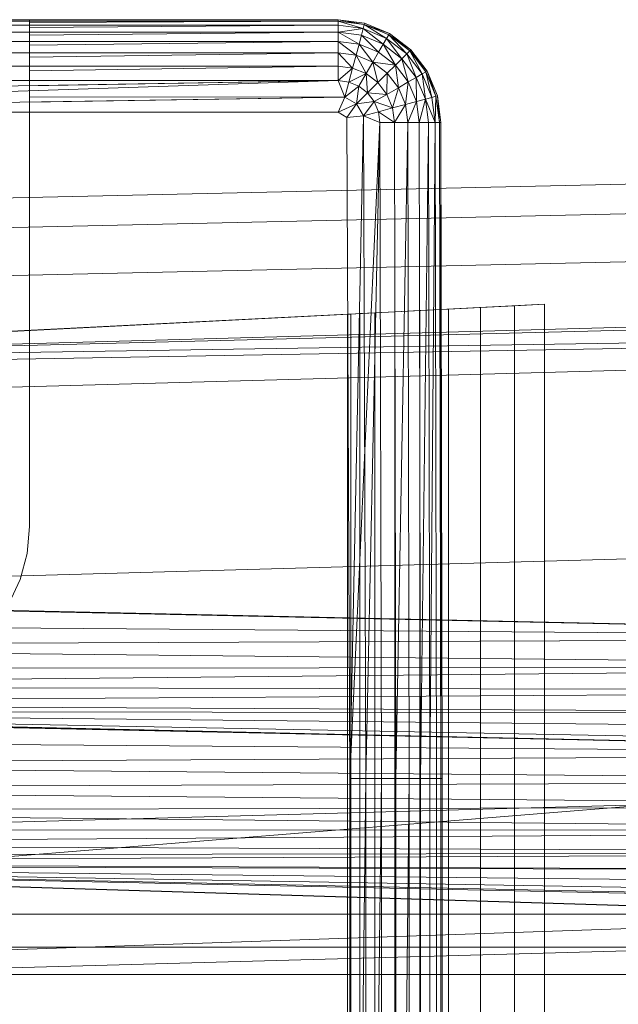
# Model space of a CAD drawing. Header units: metres. Extents: x 397.7 to 427.5, y 12.7 to 28.4.
# Tile 88 of 135: x 407.6576 to 407.7428, y 27.294 to 27.4342. Entities that reach past the tile are written whole.
import ezdxf

# ---------------------------------------------------------------- set-up
doc = ezdxf.new("R2010")
doc.units = ezdxf.units.M
doc.layers.add('A-DETL-____-MBND', color=7, linetype='Continuous', lineweight=18)

# ---------------------------------------------------------------- blocks, each defined once
blk = doc.blocks.new('Family - Inodor P3-156334-06_PCI_P3')
at = {"layer": 'A-DETL-____-MBND', "color": 253, "true_color": 0xaaaaaa}
for p, q in [((0.01521, 0.40291), (0.15024, 0.40291)), ((0.01521, 0.40291), (0.15024, 0.40291)), ((0.01521, 0.40291), (0.15024, 0.40291)), ((0.15024, 0.40291), (0.01521, 0.40291)), ((0.15024, 0.40271), (0.01521, 0.40271)), ((0.10628, 0.4029), (0.04768, 0.4029)), ((0.10628, 0.40284), (0.15024, 0.40291)), ((0.15024, 0.40291), (0.10628, 0.40284)), ((0.10628, 0.40284), (0.10628, 0.4029)), ((0.10628, 0.40284), (0.10628, 0.40271)), ((0.15024, 0.40271), (0.10628, 0.40271)), ((0.10628, 0.40271), (0.15024, 0.40271)), ((0.10628, 0.40271), (0.10628, 0.40251)), ((0.15024, 0.40271), (0.10628, 0.40251)), ((0.15024, 0.40271), (0.10628, 0.40251)), ((0.10628, 0.40251), (0.10628, 0.40211)), ((0.15024, 0.40291), (0.15024, 0.40271)), ((0.15024, 0.40291), (0.15403, 0.40241)), ((0.15024, 0.40291), (0.15403, 0.40241)), ((0.15024, 0.40291), (0.15403, 0.40241)), ((0.15024, 0.40291), (0.15024, 0.40271)), ((0.15398, 0.40221), (0.15024, 0.40291)), ((0.15024, 0.40271), (0.15024, 0.40291)), ((0.15403, 0.40241), (0.15024, 0.40291)), ((0.15398, 0.40221), (0.15024, 0.40291)), ((0.15398, 0.40221), (0.15024, 0.40271)), ((0.15024, 0.40271), (0.15024, 0.40211)), ((0.15398, 0.40221), (0.15024, 0.40271)), ((0.15398, 0.40221), (0.15024, 0.40271)), ((0.15382, 0.40164), (0.15024, 0.40271)), ((0.15024, 0.40271), (0.15024, 0.40211)), ((0.15382, 0.40164), (0.15024, 0.40271)), ((0.15024, 0.40211), (0.15024, 0.40271)), ((0.15403, 0.40241), (0.15398, 0.40221)), ((0.15403, 0.40241), (0.15398, 0.40221)), ((0.15398, 0.40221), (0.15403, 0.40241)), ((0.15403, 0.40241), (0.15756, 0.40094)), ((0.15403, 0.40241), (0.15756, 0.40094)), ((0.15403, 0.40241), (0.15756, 0.40094)), ((0.15756, 0.40094), (0.15403, 0.40241)), ((0.15024, 0.40211), (0.01521, 0.40211)), ((0.15024, 0.40114), (0.01521, 0.40114)), ((0.15024, 0.40211), (0.10628, 0.40211)), ((0.10628, 0.40211), (0.15024, 0.40211)), ((0.10628, 0.40211), (0.10628, 0.40179)), ((0.15024, 0.40211), (0.10628, 0.40179)), ((0.15024, 0.40211), (0.10628, 0.40179)), ((0.10628, 0.40179), (0.10628, 0.40114)), ((0.15024, 0.40114), (0.10628, 0.40114)), ((0.10628, 0.40114), (0.15024, 0.40114)), ((0.10628, 0.40114), (0.10628, 0.40071)), ((0.15024, 0.40114), (0.10628, 0.40071)), ((0.15024, 0.40114), (0.10628, 0.40071)), ((0.15382, 0.40164), (0.15024, 0.40211)), ((0.15024, 0.40114), (0.15024, 0.40211)), ((0.15382, 0.40164), (0.15024, 0.40211)), ((0.15382, 0.40164), (0.15024, 0.40211)), ((0.15024, 0.40114), (0.15024, 0.40211)), ((0.15024, 0.40211), (0.15024, 0.40114)), ((0.15382, 0.40164), (0.15024, 0.40114)), ((0.15024, 0.40114), (0.15382, 0.40164)), ((0.15357, 0.4007), (0.15024, 0.40114)), ((0.15024, 0.40114), (0.15024, 0.39982)), ((0.15357, 0.4007), (0.15024, 0.40114)), ((0.15357, 0.4007), (0.15024, 0.40114)), ((0.15323, 0.39942), (0.15024, 0.40114)), ((0.15024, 0.40114), (0.15024, 0.39982)), ((0.15323, 0.39942), (0.15024, 0.40114)), ((0.15024, 0.39982), (0.15024, 0.40114)), ((0.15382, 0.40164), (0.15357, 0.4007)), ((0.15357, 0.4007), (0.15382, 0.40164)), ((0.15357, 0.4007), (0.15382, 0.40164)), ((0.15398, 0.40221), (0.15382, 0.40164)), ((0.15398, 0.40221), (0.15382, 0.40164)), ((0.15382, 0.40164), (0.15398, 0.40221)), ((0.15716, 0.40025), (0.15382, 0.40164)), ((0.15716, 0.40025), (0.15382, 0.40164)), ((0.15668, 0.39941), (0.15382, 0.40164)), ((0.15716, 0.40025), (0.15382, 0.40164)), ((0.15668, 0.39941), (0.15382, 0.40164)), ((0.15746, 0.40077), (0.15398, 0.40221)), ((0.15756, 0.40094), (0.15398, 0.40221)), ((0.15716, 0.40025), (0.15398, 0.40221)), ((0.15756, 0.40094), (0.15398, 0.40221)), ((0.15746, 0.40077), (0.15398, 0.40221)), ((0.15746, 0.40077), (0.15398, 0.40221)), ((0.15716, 0.40025), (0.15398, 0.40221)), ((0.15024, 0.39982), (0.01521, 0.39982)), ((0.10628, 0.40071), (0.10628, 0.39982)), ((0.15024, 0.39982), (0.10628, 0.39982)), ((0.10628, 0.39982), (0.15024, 0.39982)), ((0.10628, 0.39982), (0.10628, 0.39929)), ((0.15024, 0.39982), (0.10628, 0.39929)), ((0.15024, 0.39982), (0.10628, 0.39929)), ((0.15323, 0.39942), (0.15024, 0.39982)), ((0.15024, 0.39982), (0.15024, 0.39819)), ((0.15323, 0.39942), (0.15024, 0.39982)), ((0.15323, 0.39942), (0.15024, 0.39982)), ((0.15281, 0.39785), (0.15024, 0.39982)), ((0.15024, 0.39982), (0.15024, 0.39819)), ((0.15281, 0.39785), (0.15024, 0.39982)), ((0.15024, 0.39819), (0.15024, 0.39982)), ((0.15357, 0.4007), (0.15323, 0.39942)), ((0.15357, 0.4007), (0.15323, 0.39942)), ((0.15323, 0.39942), (0.15357, 0.4007)), ((0.15668, 0.39941), (0.15357, 0.4007)), ((0.15668, 0.39941), (0.15357, 0.4007)), ((0.15602, 0.39827), (0.15357, 0.4007)), ((0.15668, 0.39941), (0.15357, 0.4007)), ((0.15602, 0.39827), (0.15357, 0.4007)), ((0.15716, 0.40025), (0.15668, 0.39941)), ((0.15716, 0.40025), (0.15668, 0.39941)), ((0.15668, 0.39941), (0.15716, 0.40025)), ((0.15746, 0.40077), (0.15716, 0.40025)), ((0.15746, 0.40077), (0.15716, 0.40025)), ((0.15716, 0.40025), (0.15746, 0.40077)), ((0.16003, 0.39805), (0.15716, 0.40025)), ((0.16003, 0.39805), (0.15716, 0.40025)), ((0.15935, 0.39736), (0.15716, 0.40025)), ((0.16003, 0.39805), (0.15716, 0.40025)), ((0.15935, 0.39736), (0.15716, 0.40025)), ((0.15756, 0.40094), (0.15746, 0.40077)), ((0.15756, 0.40094), (0.15746, 0.40077)), ((0.15746, 0.40077), (0.15756, 0.40094)), ((0.16045, 0.39847), (0.15746, 0.40077)), ((0.1606, 0.39862), (0.15746, 0.40077)), ((0.16003, 0.39805), (0.15746, 0.40077)), ((0.1606, 0.39862), (0.15746, 0.40077)), ((0.16045, 0.39847), (0.15746, 0.40077)), ((0.16045, 0.39847), (0.15746, 0.40077)), ((0.16003, 0.39805), (0.15746, 0.40077)), ((0.15756, 0.40094), (0.1606, 0.39862)), ((0.15756, 0.40094), (0.1606, 0.39862)), ((0.15756, 0.40094), (0.1606, 0.39862)), ((0.1606, 0.39862), (0.15756, 0.40094)), ((0.15024, 0.39819), (0.01521, 0.39819)), ((0.10628, 0.39929), (0.10628, 0.39819)), ((0.15024, 0.39819), (0.10628, 0.39819)), ((0.10628, 0.39819), (0.15024, 0.39819)), ((0.10628, 0.39819), (0.10628, 0.39758)), ((0.15024, 0.39819), (0.10628, 0.39758)), ((0.15024, 0.39819), (0.10628, 0.39758)), ((0.15281, 0.39785), (0.15024, 0.39819)), ((0.15024, 0.39819), (0.15024, 0.39631)), ((0.15281, 0.39785), (0.15024, 0.39819)), ((0.15281, 0.39785), (0.15024, 0.39819)), ((0.15232, 0.39603), (0.15024, 0.39819)), ((0.15024, 0.39819), (0.15024, 0.39631)), ((0.15232, 0.39603), (0.15024, 0.39819)), ((0.15024, 0.39631), (0.15024, 0.39819)), ((0.15323, 0.39942), (0.15281, 0.39785)), ((0.15323, 0.39942), (0.15281, 0.39785)), ((0.15281, 0.39785), (0.15323, 0.39942)), ((0.15602, 0.39827), (0.15323, 0.39942)), ((0.15602, 0.39827), (0.15323, 0.39942)), ((0.15602, 0.39827), (0.15323, 0.39942)), ((0.1552, 0.39686), (0.15323, 0.39942)), ((0.1552, 0.39686), (0.15323, 0.39942)), ((0.15602, 0.39827), (0.1552, 0.39686)), ((0.15602, 0.39827), (0.1552, 0.39686)), ((0.1552, 0.39686), (0.15602, 0.39827)), ((0.15668, 0.39941), (0.15602, 0.39827)), ((0.15668, 0.39941), (0.15602, 0.39827)), ((0.15602, 0.39827), (0.15668, 0.39941)), ((0.15841, 0.39643), (0.15602, 0.39827)), ((0.15841, 0.39643), (0.15602, 0.39827)), ((0.15841, 0.39643), (0.15602, 0.39827)), ((0.15935, 0.39736), (0.15668, 0.39941)), ((0.15935, 0.39736), (0.15668, 0.39941)), ((0.15841, 0.39643), (0.15668, 0.39941)), ((0.15935, 0.39736), (0.15668, 0.39941)), ((0.15841, 0.39643), (0.15668, 0.39941)), ((0.16045, 0.39847), (0.16003, 0.39805)), ((0.16045, 0.39847), (0.16003, 0.39805)), ((0.16003, 0.39805), (0.16045, 0.39847)), ((0.1606, 0.39862), (0.16045, 0.39847)), ((0.1606, 0.39862), (0.16045, 0.39847)), ((0.16045, 0.39847), (0.1606, 0.39862)), ((0.16275, 0.39548), (0.16045, 0.39847)), ((0.16275, 0.39548), (0.16045, 0.39847)), ((0.16223, 0.39518), (0.16045, 0.39847)), ((0.16275, 0.39548), (0.16045, 0.39847)), ((0.16223, 0.39518), (0.16045, 0.39847)), ((0.1606, 0.39862), (0.16292, 0.39558)), ((0.1606, 0.39862), (0.16292, 0.39558)), ((0.1606, 0.39862), (0.16292, 0.39558)), ((0.16275, 0.39548), (0.1606, 0.39862)), ((0.16292, 0.39558), (0.1606, 0.39862)), ((0.16275, 0.39548), (0.1606, 0.39862)), ((0.10628, 0.39758), (0.10628, 0.39631)), ((0.15281, 0.39785), (0.15232, 0.39603)), ((0.15281, 0.39785), (0.15232, 0.39603)), ((0.15232, 0.39603), (0.15281, 0.39785)), ((0.1552, 0.39686), (0.15281, 0.39785)), ((0.1552, 0.39686), (0.15281, 0.39785)), ((0.1552, 0.39686), (0.15281, 0.39785)), ((0.15426, 0.39523), (0.15281, 0.39785)), ((0.15426, 0.39523), (0.15281, 0.39785)), ((0.1552, 0.39686), (0.15426, 0.39523)), ((0.1552, 0.39686), (0.15426, 0.39523)), ((0.15426, 0.39523), (0.1552, 0.39686)), ((0.15726, 0.39528), (0.1552, 0.39686)), ((0.15841, 0.39643), (0.1552, 0.39686)), ((0.15841, 0.39643), (0.1552, 0.39686)), ((0.15726, 0.39528), (0.1552, 0.39686)), ((0.15726, 0.39528), (0.1552, 0.39686)), ((0.15593, 0.39395), (0.1552, 0.39686)), ((0.15593, 0.39395), (0.1552, 0.39686)), ((0.15935, 0.39736), (0.15841, 0.39643)), ((0.15935, 0.39736), (0.15841, 0.39643)), ((0.15841, 0.39643), (0.15935, 0.39736)), ((0.16003, 0.39805), (0.15935, 0.39736)), ((0.16003, 0.39805), (0.15935, 0.39736)), ((0.15935, 0.39736), (0.16003, 0.39805)), ((0.16139, 0.3947), (0.15935, 0.39736)), ((0.16139, 0.3947), (0.15935, 0.39736)), ((0.16025, 0.39404), (0.15935, 0.39736)), ((0.16139, 0.3947), (0.15935, 0.39736)), ((0.16025, 0.39404), (0.15935, 0.39736)), ((0.16223, 0.39518), (0.16003, 0.39805)), ((0.16223, 0.39518), (0.16003, 0.39805)), ((0.16139, 0.3947), (0.16003, 0.39805)), ((0.16223, 0.39518), (0.16003, 0.39805)), ((0.16139, 0.3947), (0.16003, 0.39805)), ((0.15024, 0.39631), (0.01521, 0.39631)), ((0.15024, 0.39631), (0.10628, 0.39631)), ((0.10628, 0.39631), (0.15024, 0.39631)), ((0.10628, 0.39631), (0.10628, 0.39563)), ((0.15024, 0.39631), (0.10628, 0.39563)), ((0.15024, 0.39631), (0.10628, 0.39563)), ((0.10628, 0.39563), (0.10628, 0.39423)), ((0.15232, 0.39603), (0.15024, 0.39631)), ((0.15024, 0.39423), (0.15024, 0.39631)), ((0.15232, 0.39603), (0.15024, 0.39631)), ((0.15232, 0.39603), (0.15024, 0.39631)), ((0.15024, 0.39423), (0.15024, 0.39631)), ((0.15024, 0.39631), (0.15024, 0.39423)), ((0.15232, 0.39603), (0.15024, 0.39423)), ((0.15024, 0.39423), (0.15232, 0.39603)), ((0.15178, 0.39402), (0.15232, 0.39603)), ((0.15178, 0.39402), (0.15232, 0.39603)), ((0.15178, 0.39402), (0.15232, 0.39603)), ((0.15426, 0.39523), (0.15232, 0.39603)), ((0.15426, 0.39523), (0.15232, 0.39603)), ((0.15426, 0.39523), (0.15232, 0.39603)), ((0.15841, 0.39643), (0.15726, 0.39528)), ((0.15841, 0.39643), (0.15726, 0.39528)), ((0.15726, 0.39528), (0.15841, 0.39643)), ((0.16025, 0.39404), (0.15841, 0.39643)), ((0.16025, 0.39404), (0.15841, 0.39643)), ((0.15884, 0.39322), (0.15841, 0.39643)), ((0.16025, 0.39404), (0.15841, 0.39643)), ((0.15884, 0.39322), (0.15841, 0.39643)), ((0.16275, 0.39548), (0.16223, 0.39518)), ((0.16275, 0.39548), (0.16223, 0.39518)), ((0.16223, 0.39518), (0.16275, 0.39548)), ((0.16292, 0.39558), (0.16275, 0.39548)), ((0.16292, 0.39558), (0.16275, 0.39548)), ((0.16275, 0.39548), (0.16292, 0.39558)), ((0.16419, 0.392), (0.16275, 0.39548)), ((0.16419, 0.392), (0.16275, 0.39548)), ((0.16362, 0.39184), (0.16275, 0.39548)), ((0.16419, 0.392), (0.16275, 0.39548)), ((0.16362, 0.39184), (0.16275, 0.39548)), ((0.16292, 0.39558), (0.16439, 0.39205)), ((0.16292, 0.39558), (0.16439, 0.39205)), ((0.16292, 0.39558), (0.16439, 0.39205)), ((0.16419, 0.392), (0.16292, 0.39558)), ((0.16439, 0.39205), (0.16292, 0.39558)), ((0.16419, 0.392), (0.16292, 0.39558)), ((0.15024, 0.39423), (0.01521, 0.39423)), ((0.15024, 0.39423), (0.01521, 0.39201)), ((0.15024, 0.39423), (0.01521, 0.38973)), ((0.15024, 0.39423), (0.10628, 0.39423)), ((0.10628, 0.39423), (0.15024, 0.39423)), ((0.10628, 0.39423), (0.10628, 0.3935)), ((0.15024, 0.39423), (0.10628, 0.3935)), ((0.15024, 0.39423), (0.10628, 0.3935)), ((0.15178, 0.39402), (0.15024, 0.39423)), ((0.15121, 0.39188), (0.15024, 0.39423)), ((0.15178, 0.39402), (0.15024, 0.39423)), ((0.15178, 0.39402), (0.15024, 0.39423)), ((0.15121, 0.39188), (0.15024, 0.39423)), ((0.15024, 0.39423), (0.15121, 0.39188)), ((0.15178, 0.39402), (0.15121, 0.39188)), ((0.15178, 0.39402), (0.15121, 0.39188)), ((0.15121, 0.39188), (0.15178, 0.39402)), ((0.15426, 0.39523), (0.15178, 0.39402)), ((0.15178, 0.39402), (0.15426, 0.39523)), ((0.15322, 0.39343), (0.15178, 0.39402)), ((0.15322, 0.39343), (0.15178, 0.39402)), ((0.15322, 0.39343), (0.15178, 0.39402)), ((0.15426, 0.39523), (0.15322, 0.39343)), ((0.15322, 0.39343), (0.15426, 0.39523)), ((0.15322, 0.39343), (0.15426, 0.39523)), ((0.15593, 0.39395), (0.15426, 0.39523)), ((0.15593, 0.39395), (0.15426, 0.39523)), ((0.15593, 0.39395), (0.15426, 0.39523)), ((0.15446, 0.39248), (0.15426, 0.39523)), ((0.15446, 0.39248), (0.15426, 0.39523)), ((0.15726, 0.39528), (0.15593, 0.39395)), ((0.15726, 0.39528), (0.15593, 0.39395)), ((0.15593, 0.39395), (0.15726, 0.39528)), ((0.15721, 0.39228), (0.15726, 0.39528)), ((0.15721, 0.39228), (0.15726, 0.39528)), ((0.15884, 0.39322), (0.15726, 0.39528)), ((0.15884, 0.39322), (0.15726, 0.39528)), ((0.15884, 0.39322), (0.15726, 0.39528)), ((0.16025, 0.39404), (0.15884, 0.39322)), ((0.16025, 0.39404), (0.15884, 0.39322)), ((0.15884, 0.39322), (0.16025, 0.39404)), ((0.15983, 0.39083), (0.16025, 0.39404)), ((0.15983, 0.39083), (0.16025, 0.39404)), ((0.16139, 0.3947), (0.16025, 0.39404)), ((0.16139, 0.3947), (0.16025, 0.39404)), ((0.16025, 0.39404), (0.16139, 0.3947)), ((0.1614, 0.39125), (0.16025, 0.39404)), ((0.1614, 0.39125), (0.16025, 0.39404)), ((0.1614, 0.39125), (0.16025, 0.39404)), ((0.16223, 0.39518), (0.16139, 0.3947)), ((0.16223, 0.39518), (0.16139, 0.3947)), ((0.16139, 0.3947), (0.16223, 0.39518)), ((0.16268, 0.39159), (0.16139, 0.3947)), ((0.16268, 0.39159), (0.16139, 0.3947)), ((0.1614, 0.39125), (0.16139, 0.3947)), ((0.16268, 0.39159), (0.16139, 0.3947)), ((0.1614, 0.39125), (0.16139, 0.3947)), ((0.16362, 0.39184), (0.16223, 0.39518)), ((0.16362, 0.39184), (0.16223, 0.39518)), ((0.16268, 0.39159), (0.16223, 0.39518)), ((0.16362, 0.39184), (0.16223, 0.39518)), ((0.16268, 0.39159), (0.16223, 0.39518)), ((0.10628, 0.3935), (0.10628, 0.39192)), ((0.15322, 0.39343), (0.15121, 0.39188)), ((0.15322, 0.39343), (0.15121, 0.39188)), ((0.15121, 0.39188), (0.15322, 0.39343)), ((0.15289, 0.39091), (0.15322, 0.39343)), ((0.15289, 0.39091), (0.15322, 0.39343)), ((0.15289, 0.39091), (0.15322, 0.39343)), ((0.15446, 0.39248), (0.15322, 0.39343)), ((0.15446, 0.39248), (0.15322, 0.39343)), ((0.15446, 0.39248), (0.15322, 0.39343)), ((0.15593, 0.39395), (0.15446, 0.39248)), ((0.15593, 0.39395), (0.15446, 0.39248)), ((0.15446, 0.39248), (0.15593, 0.39395)), ((0.15721, 0.39228), (0.15593, 0.39395)), ((0.15721, 0.39228), (0.15593, 0.39395)), ((0.15721, 0.39228), (0.15593, 0.39395)), ((0.15884, 0.39322), (0.15721, 0.39228)), ((0.15884, 0.39322), (0.15721, 0.39228)), ((0.15721, 0.39228), (0.15884, 0.39322)), ((0.15801, 0.39034), (0.15884, 0.39322)), ((0.15801, 0.39034), (0.15884, 0.39322)), ((0.15983, 0.39083), (0.15884, 0.39322)), ((0.15983, 0.39083), (0.15884, 0.39322)), ((0.15983, 0.39083), (0.15884, 0.39322)), ((0.15121, 0.39188), (0.01521, 0.38973)), ((0.15121, 0.39188), (0.10628, 0.39192)), ((0.10628, 0.39192), (0.15121, 0.39188)), ((0.10628, 0.39192), (0.10628, 0.39117)), ((0.15121, 0.39188), (0.10628, 0.39117)), ((0.15121, 0.39188), (0.10628, 0.39117)), ((0.10628, 0.39117), (0.10628, 0.38973)), ((0.15024, 0.38973), (0.15121, 0.39188)), ((0.15121, 0.39188), (0.15024, 0.38973)), ((0.15024, 0.38973), (0.15121, 0.39188)), ((0.15289, 0.39091), (0.15121, 0.39188)), ((0.15289, 0.39091), (0.15121, 0.39188)), ((0.15446, 0.39248), (0.15289, 0.39091)), ((0.15446, 0.39248), (0.15289, 0.39091)), ((0.15289, 0.39091), (0.15446, 0.39248)), ((0.15541, 0.39124), (0.15289, 0.39091)), ((0.15541, 0.39124), (0.15289, 0.39091)), ((0.15289, 0.39091), (0.15541, 0.39124)), ((0.15541, 0.39124), (0.15386, 0.38923)), ((0.15386, 0.38923), (0.15541, 0.39124)), ((0.15386, 0.38923), (0.15541, 0.39124)), ((0.15541, 0.39124), (0.15446, 0.39248)), ((0.15721, 0.39228), (0.15446, 0.39248)), ((0.15721, 0.39228), (0.15446, 0.39248)), ((0.15541, 0.39124), (0.15446, 0.39248)), ((0.15541, 0.39124), (0.15446, 0.39248)), ((0.15721, 0.39228), (0.15541, 0.39124)), ((0.15721, 0.39228), (0.15541, 0.39124)), ((0.15541, 0.39124), (0.15721, 0.39228)), ((0.156, 0.3898), (0.15541, 0.39124)), ((0.15801, 0.39034), (0.15541, 0.39124)), ((0.15801, 0.39034), (0.15541, 0.39124)), ((0.156, 0.3898), (0.15541, 0.39124)), ((0.156, 0.3898), (0.15541, 0.39124)), ((0.15801, 0.39034), (0.15721, 0.39228)), ((0.15801, 0.39034), (0.15721, 0.39228)), ((0.15801, 0.39034), (0.15721, 0.39228)), ((0.1614, 0.39125), (0.15983, 0.39083)), ((0.1614, 0.39125), (0.15983, 0.39083)), ((0.15983, 0.39083), (0.1614, 0.39125)), ((0.16017, 0.38826), (0.1614, 0.39125)), ((0.16017, 0.38826), (0.1614, 0.39125)), ((0.16268, 0.39159), (0.1614, 0.39125)), ((0.16268, 0.39159), (0.1614, 0.39125)), ((0.1614, 0.39125), (0.16268, 0.39159)), ((0.1618, 0.38826), (0.1614, 0.39125)), ((0.1618, 0.38826), (0.1614, 0.39125)), ((0.1618, 0.38826), (0.1614, 0.39125)), ((0.1618, 0.38826), (0.16268, 0.39159)), ((0.1618, 0.38826), (0.16268, 0.39159)), ((0.16362, 0.39184), (0.16268, 0.39159)), ((0.16362, 0.39184), (0.16268, 0.39159)), ((0.16268, 0.39159), (0.16362, 0.39184)), ((0.16268, 0.39159), (0.16312, 0.38826)), ((0.16409, 0.38826), (0.16268, 0.39159)), ((0.16312, 0.38826), (0.16268, 0.39159)), ((0.16409, 0.38826), (0.16268, 0.39159)), ((0.16312, 0.38826), (0.16268, 0.39159)), ((0.16419, 0.392), (0.16362, 0.39184)), ((0.16419, 0.392), (0.16362, 0.39184)), ((0.16362, 0.39184), (0.16419, 0.392)), ((0.16409, 0.38826), (0.16362, 0.39184)), ((0.16409, 0.38826), (0.16362, 0.39184)), ((0.16409, 0.38826), (0.16362, 0.39184)), ((0.16409, 0.38826), (0.16419, 0.392)), ((0.16409, 0.38826), (0.16419, 0.392)), ((0.16439, 0.39205), (0.16419, 0.392)), ((0.16439, 0.39205), (0.16419, 0.392)), ((0.16419, 0.392), (0.16439, 0.39205)), ((0.16469, 0.38826), (0.16419, 0.392)), ((0.16469, 0.38826), (0.16419, 0.392)), ((0.16469, 0.38826), (0.16419, 0.392)), ((0.16439, 0.39205), (0.16489, 0.38826)), ((0.16439, 0.39205), (0.16489, 0.38826)), ((0.16439, 0.39205), (0.16489, 0.38826)), ((0.16469, 0.38826), (0.16439, 0.39205)), ((0.16489, 0.38826), (0.16439, 0.39205)), ((0.16469, 0.38826), (0.16439, 0.39205)), ((0.15289, 0.39091), (0.15024, 0.38973)), ((0.15024, 0.38973), (0.15289, 0.39091)), ((0.15289, 0.39091), (0.15151, 0.38899)), ((0.15151, 0.38899), (0.15289, 0.39091)), ((0.15151, 0.38899), (0.15289, 0.39091)), ((0.15386, 0.38923), (0.15289, 0.39091)), ((0.15386, 0.38923), (0.15289, 0.39091)), ((0.15386, 0.38923), (0.15289, 0.39091)), ((0.156, 0.3898), (0.15386, 0.38923)), ((0.156, 0.3898), (0.15386, 0.38923)), ((0.15386, 0.38923), (0.156, 0.3898)), ((0.15801, 0.39034), (0.156, 0.3898)), ((0.15801, 0.39034), (0.156, 0.3898)), ((0.156, 0.3898), (0.15801, 0.39034)), ((0.156, 0.3898), (0.15621, 0.38826)), ((0.15829, 0.38826), (0.156, 0.3898)), ((0.15621, 0.38826), (0.156, 0.3898)), ((0.15829, 0.38826), (0.156, 0.3898)), ((0.15621, 0.38826), (0.156, 0.3898)), ((0.15983, 0.39083), (0.15801, 0.39034)), ((0.15983, 0.39083), (0.15801, 0.39034)), ((0.15801, 0.39034), (0.15983, 0.39083)), ((0.15829, 0.38826), (0.15801, 0.39034)), ((0.15829, 0.38826), (0.15801, 0.39034)), ((0.15829, 0.38826), (0.15801, 0.39034)), ((0.15829, 0.38826), (0.15983, 0.39083)), ((0.15829, 0.38826), (0.15983, 0.39083)), ((0.16017, 0.38826), (0.15983, 0.39083)), ((0.16017, 0.38826), (0.15983, 0.39083)), ((0.16017, 0.38826), (0.15983, 0.39083)), ((0.15024, 0.38973), (0.01521, 0.38973)), ((0.15024, 0.38973), (0.10628, 0.38973)), ((0.10628, 0.38973), (0.15024, 0.38973)), ((0.10628, 0.38973), (0.10628, 0.38949)), ((0.10628, 0.38949), (0.10628, 0.35922)), ((0.15151, 0.38899), (0.15024, 0.38973)), ((0.15151, 0.38899), (0.15024, 0.38973)), ((0.15024, 0.38973), (0.15151, 0.38899)), ((0.15386, 0.38923), (0.15151, 0.38899)), ((0.15386, 0.38923), (0.15151, 0.38899)), ((0.15386, 0.38923), (0.15151, 0.38899)), ((0.15191, 0.29485), (0.15151, 0.38899)), ((0.15151, 0.38899), (0.15191, 0.29485)), ((0.15191, 0.29485), (0.15151, 0.38899)), ((0.15386, 0.38923), (0.15191, 0.29485)), ((0.15191, 0.29485), (0.15386, 0.38923)), ((0.15621, 0.38826), (0.15386, 0.38923)), ((0.15621, 0.38826), (0.15386, 0.38923)), ((0.15621, 0.38826), (0.15386, 0.38923)), ((0.15419, 0.29485), (0.15386, 0.38923)), ((0.15419, 0.29485), (0.15386, 0.38923)), ((0.15621, 0.38826), (0.15191, 0.29485)), ((0.15621, 0.38826), (0.15419, 0.29485)), ((0.15621, 0.38826), (0.15419, 0.29485)), ((0.15419, 0.29485), (0.15621, 0.38826)), ((0.15829, 0.38826), (0.15621, 0.38826)), ((0.15641, 0.29485), (0.15621, 0.38826)), ((0.15829, 0.38826), (0.15621, 0.38826)), ((0.15829, 0.38826), (0.15621, 0.38826)), ((0.15641, 0.29485), (0.15621, 0.38826)), ((0.15641, 0.29485), (0.15621, 0.38826)), ((0.16017, 0.38826), (0.15829, 0.38826)), ((0.15849, 0.29485), (0.15829, 0.38826)), ((0.16017, 0.38826), (0.15829, 0.38826)), ((0.15829, 0.38826), (0.15849, 0.29485)), ((0.16017, 0.38826), (0.15829, 0.38826)), ((0.15849, 0.29485), (0.15829, 0.38826)), ((0.16017, 0.38826), (0.15849, 0.29485)), ((0.15849, 0.29485), (0.16017, 0.38826)), ((0.1618, 0.38826), (0.16017, 0.38826)), ((0.16037, 0.29485), (0.16017, 0.38826)), ((0.1618, 0.38826), (0.16017, 0.38826)), ((0.1618, 0.38826), (0.16017, 0.38826)), ((0.16037, 0.29485), (0.16017, 0.38826)), ((0.16037, 0.29485), (0.16017, 0.38826)), ((0.16312, 0.38826), (0.1618, 0.38826)), ((0.162, 0.29485), (0.1618, 0.38826)), ((0.16312, 0.38826), (0.1618, 0.38826)), ((0.1618, 0.38826), (0.162, 0.29485)), ((0.16312, 0.38826), (0.1618, 0.38826)), ((0.162, 0.29485), (0.1618, 0.38826)), ((0.16312, 0.38826), (0.162, 0.29485)), ((0.162, 0.29485), (0.16312, 0.38826)), ((0.16409, 0.38826), (0.16312, 0.38826)), ((0.16332, 0.29485), (0.16312, 0.38826)), ((0.16409, 0.38826), (0.16312, 0.38826)), ((0.16409, 0.38826), (0.16312, 0.38826)), ((0.16332, 0.29485), (0.16312, 0.38826)), ((0.16332, 0.29485), (0.16312, 0.38826)), ((0.16409, 0.38826), (0.16332, 0.29485)), ((0.16332, 0.29485), (0.16409, 0.38826)), ((0.16469, 0.38826), (0.16409, 0.38826)), ((0.16429, 0.29485), (0.16409, 0.38826)), ((0.16469, 0.38826), (0.16409, 0.38826)), ((0.16469, 0.38826), (0.16409, 0.38826)), ((0.16429, 0.29485), (0.16409, 0.38826)), ((0.16429, 0.29485), (0.16409, 0.38826)), ((0.16489, 0.38826), (0.16469, 0.38826)), ((0.16489, 0.29485), (0.16469, 0.38826)), ((0.16489, 0.38826), (0.16469, 0.38826)), ((0.16469, 0.38826), (0.16489, 0.29485)), ((0.16489, 0.38826), (0.16469, 0.38826)), ((0.16489, 0.29485), (0.16469, 0.38826)), ((0.16489, 0.38826), (0.16509, 0.29485)), ((0.16489, 0.38826), (0.16489, 0.01465)), ((0.16489, 0.38826), (0.16489, 0.01465)), ((0.16489, 0.38826), (0.16489, 0.29485)), ((0.16509, 0.29485), (0.16489, 0.38826)), ((0.16489, 0.29485), (0.16489, 0.38826)), ((0.31954, 0.38234), (0, 0.37522)), ((0.31954, 0.38234), (0, 0.37522)), ((0.31971, 0.37812), (0.00022, 0.371)), ((0.31971, 0.37812), (0.00022, 0.371)), ((0.31998, 0.37128), (0.00056, 0.36417)), ((0.31998, 0.37128), (0.00056, 0.36417)), ((0.00127, 0.35389), (0.51095, 0.36797)), ((0.51095, 0.36678), (0.00127, 0.35389)), ((0.51095, 0.36184), (0.00127, 0.35389)), ((0.51095, 0.36184), (0.00127, 0.35271)), ((0.51095, 0.36184), (0.00127, 0.34776)), ((0.01521, 0.35403), (0.17966, 0.3624)), ((0.16598, 0.36171), (0.16188, 0.3615)), ((0.17052, 0.36194), (0.16598, 0.36171)), ((0.16598, 0.36171), (0.16598, 0.04297)), ((0.17536, 0.36218), (0.17052, 0.36194)), ((0.17052, 0.36194), (0.17052, 0.04274)), ((0.17966, 0.3624), (0.17536, 0.36218)), ((0.17536, 0.36218), (0.17536, 0.04249)), ((0.17966, 0.04228), (0.17966, 0.3624)), ((0.15161, 0.36098), (0.01521, 0.35403)), ((0.15205, 0.361), (0.15161, 0.36098)), ((0.15161, 0.36098), (0.15161, 0.0437)), ((0.15334, 0.36106), (0.15205, 0.361)), ((0.15205, 0.361), (0.15205, 0.04368)), ((0.15546, 0.36117), (0.15334, 0.36106)), ((0.15334, 0.36106), (0.15334, 0.04361)), ((0.15833, 0.36132), (0.15546, 0.36117)), ((0.15546, 0.36117), (0.15546, 0.04351)), ((0.16188, 0.3615), (0.15833, 0.36132)), ((0.15833, 0.36132), (0.15833, 0.04336)), ((0.16188, 0.3615), (0.16187, 0.04318)), ((0.10628, 0.35922), (0.10628, 0.35813)), ((0.10628, 0.35813), (0.10628, 0.33073)), ((0.51095, 0.33495), (0.00127, 0.32087)), ((0.10595, 0.32692), (0.10628, 0.33073)), ((0.10496, 0.32322), (0.10595, 0.32692)), ((0.10334, 0.31974), (0.10496, 0.32322)), ((0.28182, 0.31489), (0.00127, 0.32102)), ((0.00192, 0.32088), (0.28182, 0.31489)), ((0.28182, 0.31489), (0.00192, 0.32088)), ((0.28182, 0.31489), (0.00192, 0.31713)), ((0.28182, 0.31489), (0.00192, 0.31713)), ((0.28182, 0.31489), (0.00192, 0.31371)), ((0.00192, 0.31371), (0.28182, 0.31489)), ((0.28181, 0.31079), (0.00192, 0.31371)), ((0.28181, 0.31079), (0.00192, 0.31371)), ((0.28181, 0.31079), (0.00192, 0.31043)), ((0.00192, 0.30799), (0.28181, 0.31079)), ((0.00192, 0.31043), (0.28181, 0.31079)), ((0.00192, 0.30799), (0.28181, 0.31079)), ((0.28181, 0.30737), (0.00192, 0.30799)), ((0.28181, 0.30737), (0.00192, 0.30799)), ((0.28181, 0.30737), (0.00192, 0.30554)), ((0.00192, 0.30554), (0.28181, 0.30737)), ((0.28176, 0.29829), (0.00127, 0.30443)), ((0.00187, 0.30429), (0.28176, 0.29829)), ((0.28176, 0.29829), (0.00187, 0.30429)), ((0.28181, 0.30409), (0.00192, 0.30554)), ((0.28181, 0.30409), (0.00192, 0.30554)), ((0.28181, 0.30409), (0.00192, 0.30454)), ((0.28181, 0.30409), (0.00192, 0.30454)), ((0.28181, 0.30165), (0.00192, 0.30454)), ((0.28181, 0.30165), (0.00192, 0.30454)), ((0.28181, 0.2992), (0.00192, 0.30454)), ((0.28181, 0.2992), (0.00192, 0.30454)), ((0.28175, 0.2982), (0.00192, 0.30454)), ((0.28175, 0.2982), (0.00192, 0.30454)), ((0.28176, 0.29829), (0.00187, 0.30052)), ((0.28176, 0.29829), (0.00187, 0.30052)), ((0.51095, 0.29991), (0.00127, 0.28584)), ((0.28175, 0.2982), (0.00186, 0.27553)), ((0.00186, 0.27553), (0.28175, 0.2982)), ((0.28176, 0.29829), (0.00187, 0.29687)), ((0.00187, 0.29687), (0.28176, 0.29829)), ((0.28176, 0.29452), (0.00187, 0.29687)), ((0.28176, 0.29452), (0.00187, 0.29687)), ((0.28176, 0.29452), (0.00187, 0.29343)), ((0.00187, 0.29343), (0.28176, 0.29452)), ((0.15191, 0.10805), (0.15191, 0.29485)), ((0.15191, 0.29485), (0.15191, 0.10805)), ((0.15419, 0.29485), (0.15191, 0.29485)), ((0.15419, 0.29485), (0.15191, 0.10805)), ((0.15419, 0.29485), (0.15191, 0.29485)), ((0.15191, 0.10805), (0.15191, 0.29485)), ((0.15191, 0.10805), (0.15419, 0.29485)), ((0.15419, 0.10805), (0.15419, 0.29485)), ((0.15641, 0.29485), (0.15419, 0.29485)), ((0.15641, 0.29485), (0.15419, 0.10805)), ((0.15641, 0.29485), (0.15419, 0.29485)), ((0.15419, 0.10805), (0.15419, 0.29485)), ((0.15419, 0.10805), (0.15419, 0.29485)), ((0.15419, 0.10805), (0.15641, 0.29485)), ((0.15641, 0.10805), (0.15641, 0.29485)), ((0.15641, 0.29485), (0.15849, 0.29485)), ((0.15849, 0.29485), (0.15641, 0.29485)), ((0.15641, 0.10805), (0.15641, 0.29485)), ((0.15641, 0.10805), (0.15641, 0.29485)), ((0.15849, 0.10805), (0.15849, 0.29485)), ((0.16037, 0.29485), (0.15849, 0.29485)), ((0.15849, 0.29485), (0.15849, 0.10805)), ((0.16037, 0.29485), (0.15849, 0.10805)), ((0.16037, 0.29485), (0.15849, 0.29485)), ((0.15849, 0.10805), (0.15849, 0.29485)), ((0.15849, 0.10805), (0.16037, 0.29485)), ((0.16037, 0.10805), (0.16037, 0.29485)), ((0.16037, 0.29485), (0.162, 0.29485)), ((0.162, 0.29485), (0.16037, 0.29485)), ((0.16037, 0.10805), (0.16037, 0.29485)), ((0.16037, 0.10805), (0.16037, 0.29485)), ((0.16332, 0.29485), (0.162, 0.29485)), ((0.162, 0.10805), (0.162, 0.29485)), ((0.16332, 0.29485), (0.162, 0.29485)), ((0.162, 0.29485), (0.162, 0.10805)), ((0.16332, 0.29485), (0.162, 0.29485)), ((0.162, 0.10805), (0.162, 0.29485)), ((0.16429, 0.29485), (0.16332, 0.29485)), ((0.16332, 0.10805), (0.16332, 0.29485)), ((0.16429, 0.29485), (0.16332, 0.29485)), ((0.16332, 0.29485), (0.16332, 0.10805)), ((0.16429, 0.29485), (0.16332, 0.29485)), ((0.16332, 0.10805), (0.16332, 0.29485)), ((0.16489, 0.29485), (0.16429, 0.29485)), ((0.16429, 0.10805), (0.16429, 0.29485)), ((0.16429, 0.29485), (0.16489, 0.29485)), ((0.16429, 0.29485), (0.16429, 0.10805)), ((0.16489, 0.29485), (0.16429, 0.29485)), ((0.16429, 0.10805), (0.16429, 0.29485)), ((0.16509, 0.29485), (0.16489, 0.29485)), ((0.16489, 0.10805), (0.16489, 0.29485)), ((0.16509, 0.29485), (0.16489, 0.29485)), ((0.16489, 0.29485), (0.16489, 0.10805)), ((0.16509, 0.29485), (0.16489, 0.29485)), ((0.16489, 0.10805), (0.16489, 0.29485)), ((0.16509, 0.29485), (0.16509, 0.10805)), ((0.16509, 0.29485), (0.16509, 0.10805)), ((0.28176, 0.29086), (0.00187, 0.29343)), ((0.28176, 0.29086), (0.00187, 0.29343)), ((0.28176, 0.29086), (0.00187, 0.29033)), ((0.00187, 0.29033), (0.28176, 0.29086)), ((0.28176, 0.28743), (0.00187, 0.29033)), ((0.28176, 0.28743), (0.00187, 0.29033)), ((0.28176, 0.28743), (0.00187, 0.28766)), ((0.28176, 0.28743), (0.00187, 0.28766)), ((0.28176, 0.28743), (0.00187, 0.28548)), ((0.00187, 0.28548), (0.28176, 0.28743)), ((0.28176, 0.28433), (0.00187, 0.28548)), ((0.28176, 0.28433), (0.00187, 0.28548)), ((0.28176, 0.28433), (0.00187, 0.28388)), ((0.00187, 0.2829), (0.28176, 0.28433)), ((0.00187, 0.28388), (0.28176, 0.28433)), ((0.00187, 0.2829), (0.28176, 0.28433)), ((0.28176, 0.28165), (0.00187, 0.2829)), ((0.28176, 0.28165), (0.00187, 0.2829)), ((0.51154, 0.26697), (0.00187, 0.28259)), ((0.28176, 0.27659), (0.00187, 0.28259)), ((0.28176, 0.27659), (0.00187, 0.28259)), ((0.52327, 0.26645), (0.00187, 0.28259)), ((0.51154, 0.26697), (0.00187, 0.28259)), ((0.00187, 0.28259), (0.28176, 0.27659)), ((0.28176, 0.28165), (0.00187, 0.28259)), ((0.28176, 0.28165), (0.00187, 0.28259)), ((0.28176, 0.27948), (0.00187, 0.28259)), ((0.28176, 0.27948), (0.00187, 0.28259)), ((0.28176, 0.27788), (0.00187, 0.28259)), ((0.28176, 0.27788), (0.00187, 0.28259)), ((0.28176, 0.2769), (0.00187, 0.28259)), ((0.28176, 0.2769), (0.00187, 0.28259)), ((0.28176, 0.27659), (0.00187, 0.28259)), ((0.51095, 0.27916), (0.00127, 0.26508)), ((0.28176, 0.27659), (0.00186, 0.26697)), ((0.00186, 0.26697), (0.28176, 0.27659)), ((0.28176, 0.27553), (0.00186, 0.27553)), ((0.28176, 0.27553), (0.00186, 0.27553)), ((0.00186, 0.27086), (0.28176, 0.27086)), ((0.28176, 0.27086), (0.00186, 0.27086)), ((0.28176, 0.26697), (0.00186, 0.26697)), ((0.28176, 0.26697), (0.00186, 0.26697)), ((0.28176, 0.26697), (0.00186, 0.26697)), ((0.28176, 0.26697), (0.00186, 0.26697))]:
    blk.add_line(p, q, dxfattribs=at)
blk = doc.blocks.new('LONDR55-XX_ZZ-ARQ-CAA-M3D-Londres55_ifc-1-06_PCI_P3')
at = {"layer": 'A-DETL-____-MBND', "color": 253, "lineweight": 18, "true_color": 0xaaaaaa}
blk.add_blockref('Family - Inodor P3-156334-06_PCI_P3', (407.55268, 27.03126), dxfattribs=at)

msp = doc.modelspace()

# ---------------------------------------------------------------- block references
at = {"lineweight": 5}
msp.add_blockref('LONDR55-XX_ZZ-ARQ-CAA-M3D-Londres55_ifc-1-06_PCI_P3', (0, 0), dxfattribs=at)

doc.saveas('drawing.dxf')
